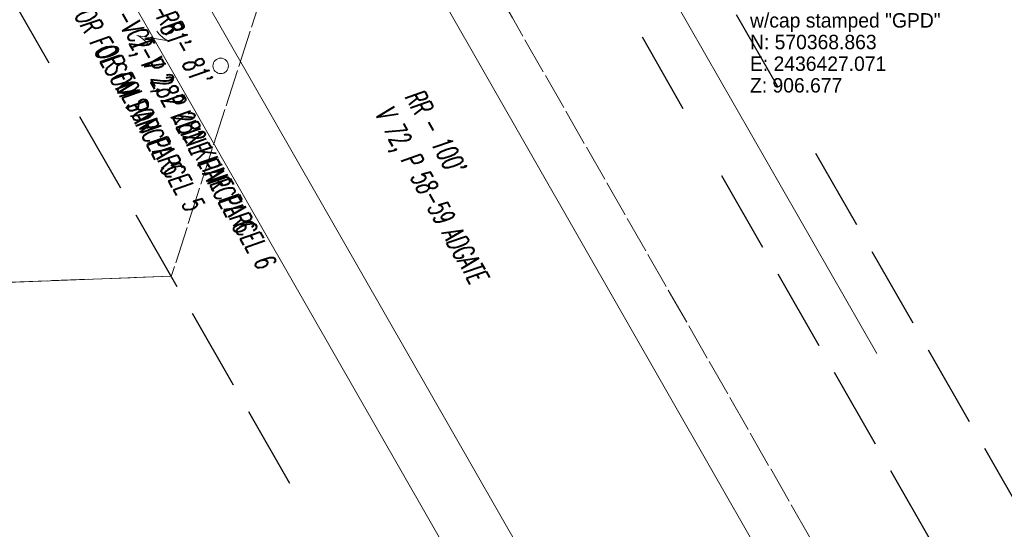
# Model space of a CAD drawing. Header units: feet. Extents: x 2433273 to 2447442, y 555003 to 575201.
# Tile 204 of 226: x 2436095 to 2436572, y 570089 to 570336. Entities that reach past the tile are written whole.
import ezdxf

# ---------------------------------------------------------------- set-up
doc = ezdxf.new("R2010")
doc.units = ezdxf.units.FT
doc.header["$LTSCALE"] = 50
doc.header["$MEASUREMENT"] = 0
for name, pattern in [('cl20', [100, 5, -5, 80, -5, 5]), ('corp', [0.4, 0.05, 0.09, 0.08, 0.09, 0.05, -0.04]), ('DGN Style 3', [677.930942, 484.236387, -193.694555]), ('esmtrrex', [4.75, 0.8, -0.325, -0.325, 0.8, -0.3, 0.8, -0.3, 0.8, -0.3]), ('rowex', [4.85, 0.8, -0.375, -0.375, 0.8, -0.3, 0.8, -0.3, 0.8, -0.3])]:
    doc.linetypes.add(name, pattern=pattern)
for name, color, linetype, lineweight in [('DV_X_Corp_Line', 7, 'corp', 0), ('DV_X_Lot_Line', 2, 'DGN Style 3', 0), ('DV_X_Property_Line', 7, 'Continuous', 0), ('DV_X_Property_Line (Construction)', 7, 'Continuous', 0), ('GE_X_Cells', 2, 'Continuous', 0), ('RW_X_CL_20', 6, 'cl20', 0), ('RW_X_Esmt_RR', 6, 'esmtrrex', 30), ('RW_X_Fee_RW', 6, 'rowex', 30), ('SV_X_Text', 7, 'Continuous', 0)]:
    doc.layers.add(name, color=color, linetype=linetype, lineweight=lineweight)
doc.styles.add('L60', font='simplex.shx', dxfattribs={"width": 0.6, "oblique": 10, "height": 4.79999})
doc.styles.add('Slanted-Normal LS 0.50', font='font31.shx', dxfattribs={"height": 0.14})

# ---------------------------------------------------------------- blocks, each defined once
blk = doc.blocks.new('OHK_12')
at = {"layer": 'DV_X_Property_Line', "color": 2, "linetype": 'Continuous', "lineweight": 0}
blk.add_line((-0.1, -0.12), (0.1, 0.12), dxfattribs=at)
for centre, start, end in [((-0.0581, 0.335), 273.69448, 306.33701), ((0.0581, -0.335), 93.69448, 126.33701)]:
    blk.add_arc(centre, 0.2668, start, end, dxfattribs=at)
at = {"layer": 'DV_X_Property_Line (Construction)', "color": 2, "linetype": 'Continuous', "lineweight": 30}
blk.add_point((0, 0), dxfattribs=at)
blk = doc.blocks.new('PC_10')
at = {"layer": 'GE_X_Cells', "color": 2, "linetype": 'Continuous', "lineweight": 0}
blk.add_circle((0, 0), 0.075, dxfattribs=at)

msp = doc.modelspace()

# ---------------------------------------------------------------- linework, layer by layer
at = {"layer": 'DV_X_Corp_Line'}
msp.add_line((2436243.26, 570445.03), (2436168.26, 570211.74), dxfattribs=at)
at = {"layer": 'DV_X_Corp_Line', "flags": 128}
for points in [[(2438340.89, 568548.62), (2437421.88, 568022.4), (2436416.72, 569777.84), (2436649.53, 569785.82), (2436333.8, 570337.21, -0.04279), (2436125.96, 570785.06)], [(2436168.25, 570211.9), (2434749.75, 570158.78, -0.004302), (2434754.32, 570207.86)]]:
    msp.add_lwpolyline(points, format="xyb", dxfattribs=at)
at = {"layer": 'DV_X_Lot_Line'}
msp.add_line((2439491.57, 564508.48), (2435844.29, 570878.16), dxfattribs=at)
at = {"layer": 'DV_X_Property_Line'}
for p, q in [((2439654.69, 564487.25), (2435957.98, 570943.25)), ((2439540.6, 564485.24), (2435871.2, 570893.56)), ((2436168.25, 570211.9), (2435789.08, 570197.71))]:
    msp.add_line(p, q, dxfattribs=at)
at = {"layer": 'RW_X_CL_20'}
msp.add_line((2436386.4, 570391.35), (2436719.17, 569810.1), dxfattribs=at)
at = {"layer": 'RW_X_Esmt_RR', "ltscale": 1.000002}
for p, q in [((2436108.97, 570315.3), (2435800.9, 570853.31)), ((2439448.19, 564483.62), (2436108.97, 570315.3))]:
    msp.add_line(p, q, dxfattribs=at)
at = {"layer": 'RW_X_Fee_RW'}
msp.add_line((2436442.31, 570338.89), (2436736.38, 569825.32), dxfattribs=at)
at = {"layer": 'RW_X_Fee_RW', "flags": 128}
msp.add_lwpolyline([(2436110.55, 570994.74, 0.060663), (2436377.19, 570362.06), (2436699.64, 569798.92)], format="xyb", dxfattribs=at)

# ---------------------------------------------------------------- block references
at = {"layer": 'DV_X_Property_Line', "color": 2, "linetype": 'Continuous', "lineweight": 30, "xscale": 49.99999999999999, "yscale": 49.99999999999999, "zscale": 49.99999999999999, "rotation": 299.9392578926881}
msp.add_blockref('OHK_12', (2436159.3, 570327.36), dxfattribs=at)
at = {"layer": 'GE_X_Cells', "color": 2, "linetype": 'Continuous', "lineweight": 0, "xscale": 50, "yscale": 50, "zscale": 50}
msp.add_blockref('PC_10', (2436192.25, 570313.92), dxfattribs=at)

# ---------------------------------------------------------------- texts
at = {"char_height": 10, "attachment_point": 1, "rotation": 299.2245, "style": 'L60'}
for s, insert, width in [("\\H1x;\\W0.6;RR - 81'\\PCT-V 2, P 282 KLINE PARCEL 6\\POR FOLSOM PARCEL 5", (2436158.7, 570359.97), 166.934), ("\\H1x;\\W0.6;RR - 81'\\PCT-V 2, P 282 KLINE PARCEL 6\\POR FOLSOM PARCEL 5", (2436169.28, 570342.59), 166.934), ("\\H1x;\\W0.6;RR - 100'\\PV 72, P 58-59 ADGATE", (2436289.96, 570303.93), 120.5213)]:
    msp.add_mtext(s, dxfattribs=dict(at, insert=insert, width=width))
at = {"layer": 'SV_X_Text', "insert": (2436449.08, 570360.51), "char_height": 7, "attachment_point": 1, "line_spacing_factor": 0.9, "style": 'Slanted-Normal LS 0.50'}
msp.add_mtext('Control Point #19\\P5/8" x 30" rebar (set)\\Pw/cap stamped "GPD"\\PN: 570368.863\\PE: 2436427.071\\PZ: 906.677', dxfattribs=at)

doc.saveas('drawing.dxf')
